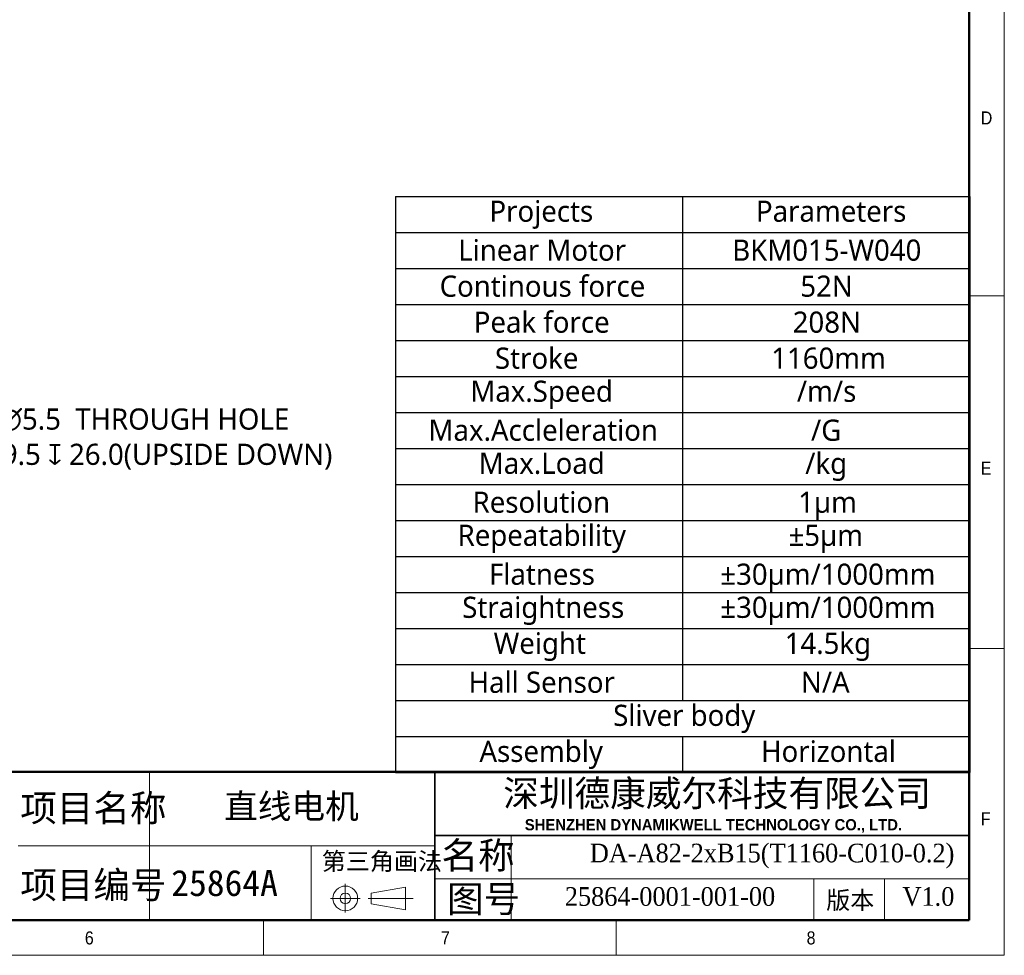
# Model space of a CAD drawing. Header units: millimetres. Extents: x 32 to 2698, y 32 to 1898.
# Tile 6 of 8: x 1790 to 2698, y 32 to 895. Entities that reach past the tile are written whole.
import ezdxf

# ---------------------------------------------------------------- set-up
doc = ezdxf.new("R2010")
doc.units = ezdxf.units.MM
doc.header["$LTSCALE"] = 6.5
doc.header["$PDSIZE"] = -1
doc.layers.add('DIMNS', color=7, linetype='Continuous')
doc.layers.add('匡俚_', color=7, linetype='Continuous')
doc.styles.add('SLDTEXTSTYLE0', font='GOTHIC.TTF', dxfattribs={"width": 0.913})
doc.styles.add('SLDTEXTSTYLE3', font='SIMSUN.TTC', dxfattribs={"bigfont": 'bigfont'})
doc.styles.add('SLDTEXTSTYLE4', font='MSYHBD.TTC', dxfattribs={"bigfont": 'bigfont'})
doc.styles.add('SLDTEXTSTYLE5', font='ARIALBD.TTF', dxfattribs={"width": 0.948})
doc.styles.add('SLDTEXTSTYLE6', font='TIMES.TTF', dxfattribs={"width": 0.933})
doc.styles.add('SLDTEXTSTYLE7', font='MSYH.TTC', dxfattribs={"bigfont": 'bigfont'})
doc.styles.add('SLDTEXTSTYLE8', font='SIMHEI.TTF')
doc.styles.add('SLDTEXTSTYLE9', font='MSYH.TTC')
doc.dimstyles.new('SLDDIMSTYLE6', dxfattribs={"dimtxt": 19.5, "dimasz": 13, "dimexe": 0, "dimexo": 0.0625, "dimgap": 4.875, "dimtad": 0, "dimtih": 1, "dimtoh": 1, "dimdec": 1, "dimrnd": 1e-09, "dimzin": 12, "dimdsep": 46, "dimtxsty": 'SLDTEXTSTYLE9', "dimsah": 1, "dimcen": 0, "dimadec": 0, "dimazin": 3, "dimtfac": 1, "dimtdec": 1, "dimtofl": 0, "dimtmove": 0, "dimatfit": 3, "dimfxl": 0, "dimfrac": 2, "dimtolj": 1, "dimtzin": 12, "dimarcsym": 0})

# ---------------------------------------------------------------- blocks, each defined once
blk = doc.blocks.new('SW_TABLEANNOTATION_0')
at = {"layer": 'DIMNS', "color": 0}
for p, q in [((0, 0), (0, -33.19)), ((0, 0), (264.66, 0)), ((264.66, 0), (264.66, -33.19)), ((264.66, 0), (529.33, 0)), ((529.33, 0), (529.33, -33.19)), ((0, -33.19), (0, -66.37)), ((0, -33.19), (264.66, -33.19)), ((264.66, -33.19), (264.66, -66.37)), ((264.66, -33.19), (529.33, -33.19)), ((529.33, -33.19), (529.33, -66.37)), ((0, -66.37), (0, -99.56)), ((0, -66.37), (264.66, -66.37)), ((264.66, -66.37), (264.66, -99.56)), ((264.66, -66.37), (529.33, -66.37)), ((529.33, -66.37), (529.33, -99.56)), ((0, -99.56), (0, -132.74)), ((0, -99.56), (264.66, -99.56)), ((264.66, -99.56), (264.66, -132.74)), ((264.66, -99.56), (529.33, -99.56)), ((529.33, -99.56), (529.33, -132.74)), ((0, -132.74), (0, -165.93)), ((0, -132.74), (264.66, -132.74)), ((264.66, -132.74), (264.66, -165.93)), ((264.66, -132.74), (529.33, -132.74)), ((529.33, -132.74), (529.33, -165.93)), ((0, -165.93), (0, -199.11)), ((0, -165.93), (264.66, -165.93)), ((264.66, -165.93), (264.66, -199.11)), ((264.66, -165.93), (529.33, -165.93)), ((529.33, -165.93), (529.33, -199.11)), ((0, -199.11), (0, -232.3)), ((0, -199.11), (264.66, -199.11)), ((264.66, -199.11), (264.66, -232.3)), ((264.66, -199.11), (529.33, -199.11)), ((529.33, -199.11), (529.33, -232.3)), ((0, -232.3), (0, -265.48)), ((0, -232.3), (264.66, -232.3)), ((264.66, -232.3), (264.66, -265.48)), ((264.66, -232.3), (529.33, -232.3)), ((529.33, -232.3), (529.33, -265.48)), ((0, -265.48), (0, -298.67)), ((0, -265.48), (264.66, -265.48)), ((264.66, -265.48), (264.66, -298.67)), ((264.66, -265.48), (529.33, -265.48)), ((529.33, -265.48), (529.33, -298.67)), ((0, -298.67), (0, -331.85)), ((0, -298.67), (264.66, -298.67)), ((264.66, -298.67), (264.66, -331.85)), ((264.66, -298.67), (529.33, -298.67)), ((529.33, -298.67), (529.33, -331.85)), ((0, -331.85), (0, -365.04)), ((0, -331.85), (264.66, -331.85)), ((264.66, -331.85), (264.66, -365.04)), ((264.66, -331.85), (529.33, -331.85)), ((529.33, -331.85), (529.33, -365.04)), ((0, -365.04), (0, -398.23)), ((0, -365.04), (264.66, -365.04)), ((264.66, -365.04), (264.66, -398.23)), ((264.66, -365.04), (529.33, -365.04)), ((529.33, -365.04), (529.33, -398.23)), ((0, -398.23), (0, -431.41)), ((0, -398.23), (264.66, -398.23)), ((264.66, -398.23), (264.66, -431.41)), ((264.66, -398.23), (529.33, -398.23)), ((529.33, -398.23), (529.33, -431.41)), ((0, -431.41), (0, -464.6)), ((0, -431.41), (264.66, -431.41)), ((264.66, -431.41), (264.66, -464.6)), ((264.66, -431.41), (529.33, -431.41)), ((529.33, -431.41), (529.33, -464.6)), ((0, -464.6), (0, -497.78)), ((0, -464.6), (264.66, -464.6)), ((264.66, -464.6), (529.33, -464.6)), ((529.33, -464.6), (529.33, -497.78)), ((0, -497.78), (0, -530.97)), ((0, -497.78), (264.66, -497.78)), ((264.66, -497.78), (264.66, -530.97)), ((264.66, -497.78), (529.33, -497.78)), ((529.33, -497.78), (529.33, -530.97)), ((0, -530.97), (264.66, -530.97)), ((264.66, -530.97), (529.33, -530.97))]:
    blk.add_line(p, q, dxfattribs=at)
at = {"layer": 'DIMNS', "color": 0, "char_height": 19.5, "attachment_point": 1}
for s, insert, style in [('Projects', (86.67, -3.9), 'SLDTEXTSTYLE9'), ('Parameters', (332.28, -3.9), 'SLDTEXTSTYLE9'), ('Linear Motor', (57.91, -39.79), 'SLDTEXTSTYLE9'), ('BKM015-W040', (310.41, -39.79), 'SLDTEXTSTYLE9'), ('Continous force', (40.79, -72.97), 'SLDTEXTSTYLE9'), ('52N', (373.15, -72.97), 'SLDTEXTSTYLE9'), ('Peak force', (72.21, -106.16), 'SLDTEXTSTYLE9'), ('208N', (366.11, -106.16), 'SLDTEXTSTYLE9'), ('Stroke ', (91.8, -139.34), 'SLDTEXTSTYLE9'), ('1160mm', (346.32, -139.34), 'SLDTEXTSTYLE9'), ('Max.Speed', (69.05, -169.83), 'SLDTEXTSTYLE9'), ('/m/s', (369.91, -169.83), 'SLDTEXTSTYLE9'), ('Max.Accleleration', (30.51, -205.71), 'SLDTEXTSTYLE9'), ('/G', (382.93, -205.71), 'SLDTEXTSTYLE9'), ('Max.Load', (76.85, -236.2), 'SLDTEXTSTYLE9'), ('/kg', (377.65, -236.2), 'SLDTEXTSTYLE9'), ('Resolution', (71.16, -272.08), 'SLDTEXTSTYLE9'), ('1μm', (371.16, -272.08), 'SLDTEXTSTYLE7'), ('Repeatability', (57.37, -302.57), 'SLDTEXTSTYLE9'), ('±5μm', (362.25, -302.57), 'SLDTEXTSTYLE7'), ('Flatness', (86.3, -338.45), 'SLDTEXTSTYLE9'), ('±30μm/1000mm', (299.4, -338.45), 'SLDTEXTSTYLE7'), ('Straightness', (61.62, -368.94), 'SLDTEXTSTYLE9'), ('±30μm/1000mm', (299.4, -368.94), 'SLDTEXTSTYLE7'), ('Weight', (90.56, -402.12), 'SLDTEXTSTYLE9'), ('14.5kg', (358.76, -402.12), 'SLDTEXTSTYLE9'), ('Hall Sensor', (67.52, -438.01), 'SLDTEXTSTYLE9'), ('N/A', (373.65, -438.01), 'SLDTEXTSTYLE9'), ('Sliver body', (200.73, -468.49), 'SLDTEXTSTYLE9'), ('Assembly', (77.46, -501.68), 'SLDTEXTSTYLE9'), ('Horizontal', (337.03, -501.68), 'SLDTEXTSTYLE9')]:
    blk.add_mtext(s, dxfattribs=dict(at, insert=insert, style=style))
blk = doc.blocks.new('_D_21')
at = {"layer": 'Defpoints', "color": 0}
for p in [(1646.79, 422.48), (1645.37, 417.16)]:
    blk.add_point(p, dxfattribs=at)
at = {"layer": 'DIMNS', "color": 0, "lineweight": -2}
for p, q in [((1669.56, 507.47), (1650.15, 435.03)), ((1716.51, 507.47), (1669.56, 507.47))]:
    blk.add_line(p, q, dxfattribs=at)
at = {"layer": 'DIMNS', "color": 0}
blk.add_solid([(1648.06, 435.6), (1652.25, 434.47), (1646.79, 422.48)], dxfattribs=at)
at = {"layer": 'DIMNS', "color": 0, "insert": (1721.38, 536.45), "char_height": 19.5, "attachment_point": 1, "style": 'SLDTEXTSTYLE9'}
blk.add_mtext('\\A1;26X ∅5.5  THROUGH HOLE\\P{\\fGDT;v}%%c 9.5 {\\fGDT;x} 26.0(UPSIDE DOWN)', dxfattribs=at)

msp = doc.modelspace()

# ---------------------------------------------------------------- linework, layer by layer
at = {"color": 7, "linetype": 'Continuous', "lineweight": 18}
for p, q in [((2697.5, 32.5), (2697.5, 1898)), ((2665, 1865.5), (2665, 65)), ((2665, 640.25), (2697.5, 640.25)), ((2665, 315.25), (2697.5, 315.25)), ((1909.8650541, 201.5), (1909.8650541, 65)), ((2243.1011397, 143), (2243.1011397, 65)), ((1788.6991373, 133.25), (2172.630279, 133.25)), ((2058.7316494, 133.25), (2058.7316494, 65)), ((2172.630279, 102.960356), (2665, 102.960356)), ((2522, 102.960356), (2522, 65)), ((2587, 102.960356), (2587, 65)), ((2090.2675475, 98.4654098), (2090.2675475, 71.9100598)), ((2114.0491016, 89.8218591), (2145.6094476, 95.2814523)), ((2145.6094476, 95.2814523), (2145.6094476, 74.4925951)), ((2076.7489968, 84.9468591), (2104.0575746, 84.9468591)), ((2111.2326826, 84.9468591), (2152.7655196, 84.9468591)), ((2114.0491016, 80.0718591), (2114.0491016, 89.8218591)), ((2114.0491016, 80.0718591), (2145.6094476, 74.4925951)), ((65, 65), (2665, 65)), ((799.5, 65), (2665, 65)), ((2015, 32.5), (2015, 65)), ((2340, 65), (2340, 32.5)), ((32.5, 32.5), (2697.5, 32.5))]:
    msp.add_line(p, q, dxfattribs=at)
at = {"color": 7, "linetype": 'Continuous', "lineweight": 50}
for p, q in [((2665, 1865.5), (2665, 65)), ((2665, 201.5), (1189.5, 201.5)), ((65, 65), (2665, 65))]:
    msp.add_line(p, q, dxfattribs=at)
at = {"color": 7, "linetype": 'Continuous', "lineweight": 35}
for p, q in [((2172.630279, 201.5), (2172.630279, 65)), ((2172.630279, 143), (2665, 143))]:
    msp.add_line(p, q, dxfattribs=at)
at = {"color": 7, "linetype": 'Continuous', "lineweight": 18}
for radius in [11.375, 4.875]:
    msp.add_circle((2090.2675475, 84.9468591), radius, dxfattribs=at)

# ---------------------------------------------------------------- block references
at = {"layer": 'DIMNS'}
msp.add_blockref('SW_TABLEANNOTATION_0', (2136.4029726, 731.9030329), dxfattribs=at)

# ---------------------------------------------------------------- texts
at = {"color": 7, "linetype": 'Continuous', "lineweight": 0}
for s, insert, char_height, attachment_point, style in [('D', (2675.8333333, 810.2009929), 12.0385417, 1, 'SLDTEXTSTYLE0'), ('E', (2675.8333333, 487.4274386), 12.0385417, 1, 'SLDTEXTSTYLE0'), ('深圳德康威尔科技有限公司', (2235.8040675, 193.8117044), 24.077083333, 1, 'SLDTEXTSTYLE4'), ('项目名称', (1790.7758817, 180.4923507), 24.7, 1, 'SLDTEXTSTYLE3'), ('F', (2675.8333333, 164.3149734), 12.0385417, 1, 'SLDTEXTSTYLE0'), ('SHENZHEN DYNAMIKWELL TECHNOLOGY CO., LTD.', (2255.6556757, 158.0123184), 10.31875, 1, 'SLDTEXTSTYLE5'), ('名称', (2178.9526508, 136.9292985), 24.7, 1, 'SLDTEXTSTYLE3'), ('DA-A82-2xB15(T1160-C010-0.2)', (2483.5509023, 135.3578475), 17.197916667, 2, 'SLDTEXTSTYLE6'), ('第三角画法', (2068.5741881, 127.3095025), 16.25, 1, 'SLDTEXTSTYLE3'), ('项目编号', (1790.7758817, 109.6682127), 24.7, 1, 'SLDTEXTSTYLE3'), ('图号', (2184.0169175, 96.830335), 24.7, 1, 'SLDTEXTSTYLE3'), ('版本', (2555.5678158, 91.4576769), 16.25, 2, 'SLDTEXTSTYLE3'), ('6', (1850.2722888, 54.5794733), 12.0385417, 1, 'SLDTEXTSTYLE0'), ('7', (2178.4468712, 54.5794733), 12.0385417, 1, 'SLDTEXTSTYLE0'), ('8', (2515.3528095, 54.5794733), 12.0385417, 1, 'SLDTEXTSTYLE0')]:
    msp.add_mtext(s, dxfattribs=dict(at, insert=insert, char_height=char_height, attachment_point=attachment_point, style=style))
at = {"layer": '匡俚_', "attachment_point": 2}
for s, insert, char_height, style in [('直线电机', (2040.6473189, 181.298353), 22.75, 'SLDTEXTSTYLE7'), ('25864A', (1979.0314889, 111.2083473), 24.07708333, 'SLDTEXTSTYLE8'), ('25864-0001-001-00', (2389.4476461, 95.3233302), 17.197916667, 'SLDTEXTSTYLE6'), ('V1.0', (2627.5724948, 95.3233302), 17.19791667, 'SLDTEXTSTYLE6')]:
    msp.add_mtext(s, dxfattribs=dict(at, insert=insert, char_height=char_height, style=style))

# ---------------------------------------------------------------- dimensions: what is measured, and where the dimension line sits
at = {"layer": 'DIMNS'}
dim = msp.add_diameter_dim_2p(p1=(1645.3665638, 417.1646168), p2=(1646.7900685, 422.4772089), text='26X <>  THROUGH HOLE\\P{\\fGDT;v}%%c 9.5 {\\fGDT;x} 26.0(UPSIDE DOWN)', dimstyle='SLDDIMSTYLE6', dxfattribs=at)
dim.commit()
dim.dimension.update_dxf_attribs({"geometry": '_D_21', "text_midpoint": (1903.7137147, 507.4710695), "dimtype": 163})

doc.saveas('drawing.dxf')
